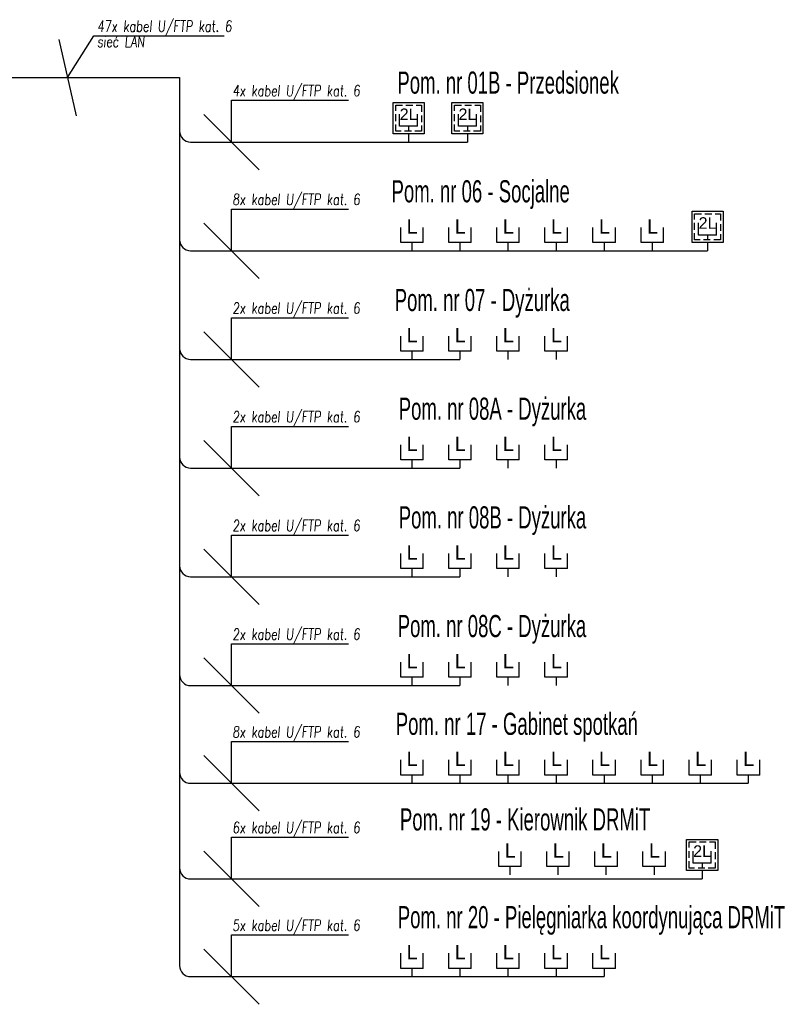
# Model space of a CAD drawing. Header units: millimetres. Extents: x 0 to 2597, y 167 to 1618.
# Tile 4 of 10: x 301 to 578, y 167 to 523. Entities that reach past the tile are written whole.
import ezdxf
from ezdxf.enums import TextEntityAlignment as Align

# ---------------------------------------------------------------- set-up
doc = ezdxf.new("R2010")
doc.units = ezdxf.units.MM
doc.linetypes.add('DASHED', pattern=[0.75, 0.5, -0.25])
for name, color, linetype in [('_IE_Gniazdo_LAN', 5, 'Continuous'), ('_IE_Gniazdo_LAN_TV', 5, 'Continuous'), ('XE_instalacja alarmowa', 210, 'Continuous'), ('XE_instalacja logiczna', 80, 'Continuous')]:
    doc.layers.add(name, color=color, linetype=linetype)
doc.styles.add('ARIAL', font='arial.ttf')
doc.styles.add('BEM', font='simplex.shx', dxfattribs={"width": 0.6})
doc.styles.add('GD', font='simplex.shx', dxfattribs={"width": 0.75, "oblique": 5})
doc.styles.get("Standard").update_dxf_attribs({"font": 'ARIAL.TTF'})
doc.styles.add('Wojtek', font='arial.ttf', dxfattribs={"height": 0.2})
doc.dimstyles.new('ISO-25', dxfattribs={"dimtxt": 2.5, "dimasz": 2.5, "dimexe": 1.25, "dimexo": 0.625, "dimtad": 1, "dimtxsty": 'Standard', "dimcen": 2.5, "dimadec": 0, "dimazin": 0, "dimtfac": 1, "dimtmove": 0, "dimatfit": 3, "dimfxl": 1, "dimarcsym": 0})

# ---------------------------------------------------------------- blocks, each defined once
blk = doc.blocks.new('*U44')
at = {"color": 94, "ltscale": 20}
blk.add_lwpolyline([(22.8, -3.8), (-22.8, -3.8), (-22.8, 42.1), (22.8, 42.1)], close=True, dxfattribs=at)
at = {"color": 94, "linetype": 'DASHED', "ltscale": 20}
blk.add_lwpolyline([(-19, 38.3), (19, 38.3), (19, 0), (-19, 0)], close=True, dxfattribs=at)
at = {"layer": '_IE_Gniazdo_LAN_TV', "color": 5}
for p, q in [((-13.4, 7.2), (-13.4, 25)), ((13.1, 7.2), (13.1, 25)), ((13.1, 7.2), (-13.4, 7.2)), ((0, 7.2), (0, 1.5))]:
    blk.add_line(p, q, dxfattribs=at)
at = {"layer": '_IE_Gniazdo_LAN_TV', "color": 240, "style": 'ARIAL', "flags": 12}
blk.add_attdef('WIFI', (0, 48.1), '', height=17, dxfattribs=at)
for tag, p in [('LAN', (0, 25)), ('IP', (0, -18))]:
    blk.add_attdef(tag, text='', height=17, dxfattribs=at).set_placement(p, align=Align.MIDDLE)
blk = doc.blocks.new('G$C75D46ED4')
blk.add_lwpolyline([(0, 2.99), (0, 0)])
at = {"layer": '_IE_Gniazdo_LAN_TV'}
ref = blk.add_blockref('*U44', (0, 3.93), dxfattribs=dict(at, xscale=0.246153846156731, yscale=0.246153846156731, zscale=0.246153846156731))
ref.add_attrib('LAN', '2L', dxfattribs={"color": 240, "height": 4.185, "style": 'ARIAL', "flags": 12}).set_placement((0, 10.08), align=Align.MIDDLE)
blk = doc.blocks.new('_gniazdo_TI1')
at = {"layer": '_IE_Gniazdo_LAN', "color": 5}
for p, q in [((-13.4, 10), (-13.4, 28.2)), ((13.7, 10), (13.7, 28.2)), ((13.7, 10), (-13.4, 10)), ((0, 10), (0, 0))]:
    blk.add_line(p, q, dxfattribs=at)
at = {"layer": '_IE_Gniazdo_LAN', "color": 240, "style": 'Wojtek'}
blk.add_text('L', height=17.2, dxfattribs=at).set_placement((-6.2, 20.8))

msp = doc.modelspace()

# ---------------------------------------------------------------- linework, layer by layer
for p, q in [((363.04, 478.45), (463.17, 478.45)), ((363.04, 439.14), (550.01, 439.14)), ((363.04, 399.84), (460.42, 399.84)), ((363.04, 360.53), (460.42, 360.53)), ((363.04, 321.23), (460.42, 321.23)), ((363.04, 281.92), (460.42, 281.92)), ((363.04, 246.58), (564.74, 246.58)), ((363.04, 212), (548.04, 212)), ((363.04, 176.66), (512.58, 176.66))]:
    msp.add_line(p, q)
msp.add_lwpolyline([(289.28, 501.78), (359.04, 501.78), (359.04, 180.66)])
for centre in [(363.04, 482.45), (363.04, 443.14), (363.04, 403.84), (363.04, 364.53), (363.04, 325.23), (363.04, 285.92), (363.04, 250.58), (363.04, 216), (363.04, 180.66)]:
    msp.add_arc(centre, 4, 180, 270)

# ---------------------------------------------------------------- block references
for p in [(441.9, 478.45), (463.17, 478.45), (550.01, 439.14), (548.04, 212)]:
    msp.add_blockref('G$C75D46ED4', p)
at = {"layer": '_IE_Gniazdo_LAN', "xscale": 0.3, "yscale": 0.3, "zscale": 0.3}
for p in [(443.04, 439.14), (460.42, 439.14), (477.81, 439.14), (495.2, 439.14), (512.58, 439.14), (529.97, 439.14), (443.04, 399.84), (460.42, 399.84), (477.81, 399.84), (495.2, 399.84), (443.04, 360.53), (460.42, 360.53), (477.81, 360.53), (495.2, 360.53), (443.04, 321.23), (460.42, 321.23), (477.81, 321.23), (495.2, 321.23), (443.04, 281.92), (460.42, 281.92), (477.81, 281.92), (495.2, 281.92), (443.04, 246.58), (460.42, 246.58), (477.81, 246.58), (495.2, 246.58), (512.58, 246.58), (529.97, 246.58), (547.36, 246.58), (564.74, 246.58), (478.49, 213.5), (495.88, 213.5), (513.26, 213.5), (530.65, 213.5), (443.04, 176.66), (460.42, 176.66), (477.81, 176.66), (495.2, 176.66), (512.58, 176.66)]:
    msp.add_blockref('_gniazdo_TI1', p, dxfattribs=at)

# ---------------------------------------------------------------- texts
at = {"style": 'GD', "oblique": 5, "width": 0.75}
for s, p in [('47x kabel U/FTP kat. 6', (329.24, 518.36)), ('sieć LAN', (329.24, 512.81)), ('4x kabel U/FTP kat. 6', (378.17, 495.03)), ('8x kabel U/FTP kat. 6', (378.17, 455.73)), ('2x kabel U/FTP kat. 6', (378.17, 416.42)), ('2x kabel U/FTP kat. 6', (378.17, 377.11)), ('2x kabel U/FTP kat. 6', (378.17, 337.81)), ('2x kabel U/FTP kat. 6', (378.17, 298.5)), ('8x kabel U/FTP kat. 6', (378.17, 263.16)), ('6x kabel U/FTP kat. 6', (378.17, 228.59)), ('5x kabel U/FTP kat. 6', (378.17, 193.24))]:
    msp.add_text(s, height=4, dxfattribs=at).set_placement(p)
at = {"layer": 'XE_instalacja alarmowa', "color": 94, "char_height": 8, "width": 165.1987, "attachment_point": 1, "style": 'BEM'}
for s, insert in [('\\pxqr;{\\fArial|b0|i0|c238|p34;Pom. nr 01B - Przedsionek}', (352.74, 503.97)), ('\\pxqr;{\\fArial|b0|i0|c238|p34;Pom. nr 06 - Socjalne}', (334.99, 464.66)), ('\\pxqr;{\\fArial|b0|i0|c238|p34;Pom. nr 07 - Dyżurka}', (334.99, 425.36)), ('\\pxqr;{\\fArial|b0|i0|c238|p34;Pom. nr 08A - Dyżurka}', (340.92, 386.05)), ('\\pxqr;{\\fArial|b0|i0|c238|p34;Pom. nr 08B - Dyżurka}', (340.92, 346.75)), ('\\pxqr;{\\fArial|b0|i0|c238|p34;Pom. nr 08C - Dyżurka}', (340.92, 307.44)), ('\\pxqr;{\\fArial|b0|i0|c238|p34;Pom. nr 17 - Gabinet spotkań}', (359.63, 272.1)), ('\\pxqr;{\\fArial|b0|i0|c238|p34;Pom. nr 19 - Kierownik DRMiT}', (364.09, 237.52)), ('\\pxqr;{\\fArial|b0|i0|c238|p34;Pom. nr 20 - Pielęgniarka koordynująca DRMiT}', (412.89, 202.18))]:
    msp.add_mtext(s, dxfattribs=dict(at, insert=insert))

# ---------------------------------------------------------------- leaders
at = {"layer": 'XE_instalacja logiczna', "color": 7}
for points in [[(318.55, 501.78), (328.09, 516.89), (375.21, 516.89)], [(377.88, 478.45), (377.88, 493.55), (420.2, 493.55)], [(377.88, 439.14), (377.88, 454.25), (420.2, 454.25)], [(377.88, 399.84), (377.88, 414.94), (420.2, 414.94)], [(377.88, 360.53), (377.88, 375.64), (420.2, 375.64)], [(377.88, 321.23), (377.88, 336.33), (420.2, 336.33)], [(377.88, 281.92), (377.88, 297.02), (420.2, 297.02)], [(377.88, 246.58), (377.88, 261.68), (420.2, 261.68)], [(377.88, 212), (377.88, 227.11), (420.2, 227.11)], [(377.88, 176.66), (377.88, 191.77), (420.2, 191.77)]]:
    msp.add_leader(points, dimstyle='ISO-25', override={"dimasz": 20, "dimgap": 0.625, "dimtad": 0, "dimldrblk": 'Oblique'}, dxfattribs=at)

doc.saveas('drawing.dxf')
